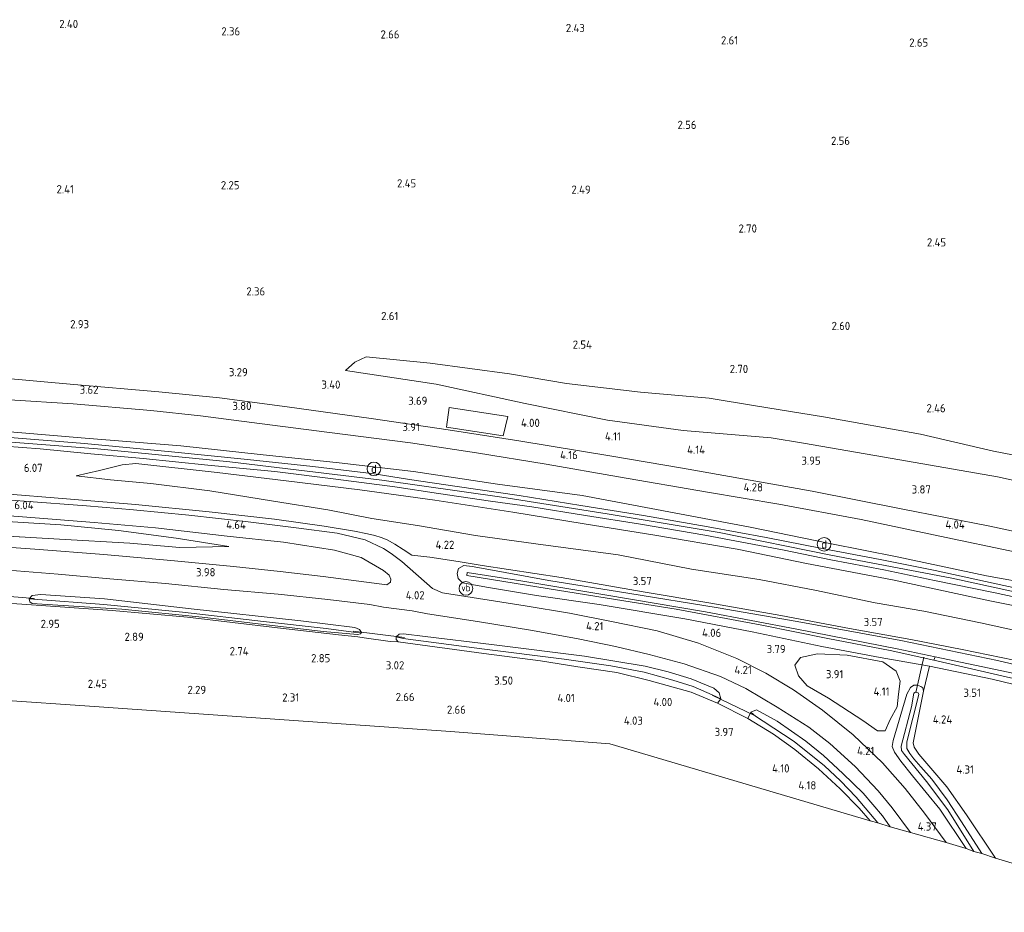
# Model space of a CAD drawing. Extents: x 141961 to 144947, y 416202 to 417778.
# Tile 79 of 122: x 143556 to 143773, y 416770 to 416966. Entities that reach past the tile are written whole.
import ezdxf
from ezdxf.enums import TextEntityAlignment as Align
from ezdxf.lldxf.tags import DXFTag

# ---------------------------------------------------------------- set-up
doc = ezdxf.new("R2010")
doc.units = 0
for name, color, linetype, lineweight in [('B-ME-GR-BOUWLAND_AKKERBOUW-GV', 80, 'Continuous', 13), ('B-ME-GR-GRAS-GV', 60, 'Continuous', 13), ('B-ME-GW-TALUD_KRUIN-G', 90, 'Continuous', 18), ('B-ME-GW-TALUD_TEEN-G', 90, 'Continuous', 18), ('B-ME-IE-MEUBILAIR_DIJKPAAL-S', 7, 'Continuous', 25), ('B-ME-IE-TERREINAFSCHEIDING_DOORGANG-G', 210, 'Continuous', 18), ('B-ME-IE-TERREINAFSCHEIDING_KUNSTMATIG_HEKWERK-G', 20, 'IE-TERREINAFSCHEIDING-KUNSTMATIG', 18), ('B-ME-KG-GRENS_OPNAME-G', 210, 'KG-OPNAME', 18), ('B-ME-KW-KUNSTWERK_DUIKER-G', 170, 'Continuous', 18), ('B-ME-OG-HOOGTEPUNT-S', 7, 'Continuous', 25), ('B-ME-OG-TERREIN_GROEN-GV', 7, 'Continuous', 18), ('B-ME-OG-WATER_GREPPEL-G', 160, 'Continuous', 18), ('B-ME-OG-WATER_SLOOT-G', 120, 'Continuous', 18), ('B-ME-OG-WATER_SLOOT-GV', 120, 'Continuous', 18), ('B-ME-VH-VERHARDING_ASFALT-GV', 252, 'Continuous', 18), ('B-ME-VW-VERKEERSTEKEN_DRAAGCONSTRUCTIE-S', 7, 'Continuous', 25), ('B-ME-WH-WINTERBED-G', 150, 'WH-WINTERBED', 18)]:
    doc.layers.add(name, color=color, linetype=linetype, lineweight=lineweight)
doc.styles.add('NLCS-ISO', font='NLCS-ISO.ttf')
doc.styles.add('NLCS-ISO-ANNOTATIVE-T18', font='NLCS-ISO.ttf', dxfattribs={"height": 1.8})
doc.styles.get("Standard").update_dxf_attribs({"font": 'arial.ttf'})
doc.linetypes.add('IE-TERREINAFSCHEIDING-KUNSTMATIG', pattern='A,4,[82,NLCS.SHX,S=0.75,R=90,X=0,Y=0],4,-2', length=10)
tags = doc.linetypes.add('KG-OPNAME', pattern='A,5.5,-2,["O",Standard,S=1.8,R=0,X=-0.5,Y=-0.9],-2,5.5,-2,[5,NLCS.SHX,S=0.75,R=0,X=0,Y=0],-2', length=19).pattern_tags.tags
tags[6] = DXFTag(74, 10)
tags = doc.linetypes.add('WH-WINTERBED', pattern='A,6,-3.5,["WB",Standard,S=1.8,R=0,X=-1.5,Y=-0.9],-3.5,6,-3.5,6,-3.5,6,-3.5,6,-3.5', length=51).pattern_tags.tags
tags[6] = DXFTag(74, 10)

# ---------------------------------------------------------------- blocks, each defined once
blk = doc.blocks.new('SAL-HOOGTELABEL-SO')
at = {"color": 0, "linetype": 'ByBlock', "lineweight": -2, "style": 'NLCS-ISO-ANNOTATIVE-T18'}
blk.add_attdef('HOOGTE', text='', height=1.8, dxfattribs=at).set_placement((2.79, 0), align=Align.RIGHT)
blk = doc.blocks.new('SIE-DIJKPAAL-SO')
at = {"color": 0, "linetype": 'ByBlock', "lineweight": 18}
blk.add_circle((0, 0), 1.5, dxfattribs=at)
at = {"color": 0, "linetype": 'ByBlock', "lineweight": 18, "style": 'NLCS-ISO'}
blk.add_text('d', height=1.8, dxfattribs=at).set_placement((0, 0), align=Align.MIDDLE_CENTER)
blk = doc.blocks.new('SIE-WEG_PAAL_VERKEERSBORD-SO')
at = {"color": 0, "linetype": 'ByBlock', "lineweight": 18}
blk.add_circle((0, 0), 1.5, dxfattribs=at)
at = {"color": 0, "linetype": 'ByBlock', "lineweight": 18, "style": 'NLCS-ISO'}
blk.add_text('vb', height=1.5, dxfattribs=at).set_placement((0, 0.13), align=Align.MIDDLE_CENTER)

msp = doc.modelspace()

# ---------------------------------------------------------------- linework, layer by layer
at = {"layer": 'B-ME-GR-BOUWLAND_AKKERBOUW-GV'}
msp.add_polyline3d([(143808.11, 416812.09, 3.26), (143810.89, 416769.7, 4.39), (143771.09, 416781.6, 4.25), (143764.66, 416791.15, 4.18), (143760.33, 416797.3, 4.12), (143754.22, 416804.53, 3.91), (143753.14, 416806.07, 3.89), (143752.91, 416807.02, 3.81), (143755.21, 416818.38, 3.48), (143756.54, 416823.86, 3.1), (143770.35, 416821.06, 3.13), (143788.23, 416816.68, 3.19)], close=True, dxfattribs=at)
at = {"layer": 'B-ME-GR-GRAS-GV'}
for points in [[(143787.03, 416868.07, 2.42), (143770.66, 416871.24, 2.61), (143754.52, 416874.98, 2.64), (143733.2, 416878.8, 2.89), (143718.23, 416881.24, 2.88), (143707.99, 416882.92, 2.98), (143692.9, 416884.25, 3.03), (143676.58, 416886.11, 2.88), (143664.01, 416888.25, 2.8), (143646.53, 416890.57, 3.05), (143632.5, 416892.01, 2.87), (143629.95, 416890.85, 2.99), (143627.93, 416889.02, 3.39), (143647.86, 416885.97, 3.47), (143667.5, 416881.73, 3.63), (143685.64, 416878.05, 4), (143702.31, 416875.75, 3.82), (143721.66, 416874.13, 3.94), (143728.77, 416872.99, 3.86), (143748.28, 416869.6, 3.75), (143771.49, 416865.57, 3.49), (143798.31, 416859.67, 3.43)], [(143798.31, 416859.67, 3.43), (143771.49, 416865.57, 3.49), (143748.28, 416869.6, 3.75), (143728.77, 416872.99, 3.86), (143721.66, 416874.13, 3.94), (143702.31, 416875.75, 3.82), (143685.64, 416878.05, 4), (143667.5, 416881.73, 3.63), (143647.86, 416885.97, 3.47), (143627.93, 416889.02, 3.39), (143629.95, 416890.85, 2.99), (143632.5, 416892.01, 2.87), (143646.53, 416890.57, 3.05), (143664.01, 416888.25, 2.8), (143676.58, 416886.11, 2.88), (143692.9, 416884.25, 3.03), (143707.99, 416882.92, 2.98), (143718.23, 416881.24, 2.88), (143733.2, 416878.8, 2.89), (143754.52, 416874.98, 2.64), (143770.66, 416871.24, 2.61), (143787.03, 416868.07, 2.42)], [(143790.21, 416850.32, 4.11), (143769.84, 416854.7, 4.14), (143750.29, 416858.54, 4.32), (143730.71, 416862.42, 4.35), (143702.15, 416867.49, 4.33), (143686.14, 416870.21, 4.35), (143666.06, 416873.5, 4.32), (143650.56, 416875.94, 4.25), (143633.6, 416878.43, 3.9), (143615.07, 416880.97, 3.81), (143600.19, 416882.99, 3.74), (143586.84, 416884.3, 3.77), (143568.08, 416885.9, 3.77), (143552.57, 416887.3, 3.72)], [(143552.57, 416887.3, 3.72), (143568.08, 416885.9, 3.77), (143586.84, 416884.3, 3.77), (143600.19, 416882.99, 3.74), (143615.07, 416880.97, 3.81), (143633.6, 416878.43, 3.9), (143650.56, 416875.94, 4.25), (143666.06, 416873.5, 4.32), (143686.14, 416870.21, 4.35), (143702.15, 416867.49, 4.33), (143730.71, 416862.42, 4.35), (143750.29, 416858.54, 4.32), (143769.84, 416854.7, 4.14), (143790.21, 416850.32, 4.11)], [(143553.95, 416882.53, 3.77), (143567.96, 416881.62, 3.77), (143585.02, 416880.18, 3.97), (143596.01, 416879.01, 4.01), (143608.98, 416877.3, 3.9), (143624.36, 416875.37, 3.93), (143642.23, 416873.1, 4.28), (143656.8, 416870.85, 4.38), (143672.09, 416868.4, 4.49), (143688.03, 416865.59, 4.26), (143707.66, 416862.19, 4.24), (143723.35, 416859.59, 4.12), (143741.48, 416856.2, 4.06), (143758.78, 416852.49, 4.04), (143775.62, 416848.96, 4.04)], [(143775.62, 416848.96, 4.04), (143758.78, 416852.49, 4.04), (143741.48, 416856.2, 4.06), (143723.35, 416859.59, 4.12), (143707.66, 416862.19, 4.24), (143688.03, 416865.59, 4.26), (143672.09, 416868.4, 4.49), (143656.8, 416870.85, 4.38), (143642.23, 416873.1, 4.28), (143624.36, 416875.37, 3.93), (143608.98, 416877.3, 3.9), (143596.01, 416879.01, 4.01), (143585.02, 416880.18, 3.97), (143567.96, 416881.62, 3.77), (143553.95, 416882.53, 3.77)], [(143790.37, 416839.94, 6.35), (143769.07, 416843.75, 6.42), (143749.38, 416847.94, 6.42), (143734.56, 416850.9, 6.38), (143717.05, 416854.52, 6.35), (143700.28, 416857.67, 6.26), (143680.02, 416861.44, 6.3), (143661.39, 416863.94, 6.34), (143642.92, 416866.74, 6.34), (143626.55, 416868.67, 6.34), (143609.1, 416870.52, 6.34), (143591.66, 416872.42, 6.34), (143570.62, 416874.06, 6.39), (143548.7, 416875.92, 6.38)], [(143548.7, 416875.92, 6.38), (143570.62, 416874.06, 6.39), (143591.66, 416872.42, 6.34), (143609.1, 416870.52, 6.34), (143626.55, 416868.67, 6.34), (143642.92, 416866.74, 6.34), (143661.39, 416863.94, 6.34), (143680.02, 416861.44, 6.3), (143700.28, 416857.67, 6.26), (143717.05, 416854.52, 6.35), (143734.56, 416850.9, 6.38), (143749.38, 416847.94, 6.42), (143769.07, 416843.75, 6.42), (143790.37, 416839.94, 6.35)], [(143786.65, 416838.71, 6.46), (143772.89, 416841.66, 6.46), (143757.8, 416844.94, 6.46), (143745.69, 416847.41, 6.46), (143732.88, 416849.79, 6.46), (143720.59, 416852.2, 6.46), (143707.78, 416854.58, 6.45), (143693.56, 416857.07, 6.45), (143679.73, 416859.3, 6.43), (143666.18, 416861.49, 6.46), (143652.51, 416863.46, 6.46), (143642.04, 416865.02, 6.46), (143634.25, 416866.22, 6.46), (143620.73, 416867.88, 6.46), (143606.33, 416869.37, 6.43), (143589.61, 416871.1, 6.42), (143570.45, 416872.89, 6.47), (143551.22, 416874.48, 6.5)], [(143548.92, 416872.66, 6.43), (143560.65, 416871.73, 6.43), (143571.85, 416870.61, 6.43), (143583.35, 416869.58, 6.43), (143597.57, 416868.12, 6.43), (143612.36, 416866.72, 6.43), (143625.77, 416865.08, 6.43), (143638.77, 416863.38, 6.43), (143648.42, 416861.89, 6.47), (143659.82, 416860.24, 6.47), (143668.97, 416858.97, 6.47), (143680.78, 416857.06, 6.47), (143692.91, 416855.15, 6.47), (143707.02, 416852.73, 6.47), (143724.51, 416849.4, 6.47), (143734.78, 416847.32, 6.47), (143746.47, 416845.11, 6.49), (143757.63, 416842.75, 6.47), (143770.96, 416840.07, 6.44), (143779.78, 416838.14, 6.44)], [(143790.96, 416834, 6.34), (143769.81, 416838.26, 6.36), (143748.35, 416842.93, 6.37), (143729.45, 416846.49, 6.37), (143714.2, 416849.63, 6.43), (143696.03, 416852.77, 6.42), (143680.49, 416855.22, 6.4), (143664.8, 416857.78, 6.44), (143647.56, 416860.43, 6.49), (143631.07, 416862.71, 6.38), (143614.84, 416864.73, 6.35), (143599.64, 416866.52, 6.38), (143581.78, 416868.52, 6.42), (143578.73, 416868.2, 6.38), (143573.71, 416866.99, 6.19), (143568.63, 416865.79, 5.89), (143576.18, 416864.92, 5.7), (143585.07, 416864.08, 5.6), (143598.05, 416862.51, 5.17), (143612.06, 416860.25, 4.55), (143624.05, 416858.34, 4.56), (143633.75, 416856.4, 4.44), (143643.79, 416854.9, 4.26), (143656.57, 416852.68, 4.28), (143669.84, 416850.84, 4.24), (143687.95, 416848.37, 4.42), (143704.1, 416845.25, 4.25), (143719.03, 416842.97, 4.35), (143731.29, 416840.64, 4.37), (143744.57, 416837.87, 4.33), (143755.32, 416836.01, 4.33), (143767.8, 416833.45, 4.4), (143786.16, 416829.39, 4.43)], [(143786.16, 416829.39, 4.43), (143767.8, 416833.45, 4.4), (143755.32, 416836.01, 4.33), (143744.57, 416837.87, 4.33), (143731.29, 416840.64, 4.37), (143719.03, 416842.97, 4.35), (143704.1, 416845.25, 4.25), (143687.95, 416848.37, 4.42), (143669.84, 416850.84, 4.24), (143656.57, 416852.68, 4.28), (143643.79, 416854.9, 4.26), (143633.75, 416856.4, 4.44), (143624.05, 416858.34, 4.56), (143612.06, 416860.25, 4.55), (143598.05, 416862.51, 5.17), (143585.07, 416864.08, 5.6), (143576.18, 416864.92, 5.7), (143568.63, 416865.79, 5.89), (143573.71, 416866.99, 6.19), (143578.73, 416868.2, 6.38), (143581.78, 416868.52, 6.42), (143599.64, 416866.52, 6.38), (143614.84, 416864.73, 6.35), (143631.07, 416862.71, 6.38), (143647.56, 416860.43, 6.49), (143664.8, 416857.78, 6.44), (143680.49, 416855.22, 6.4), (143696.03, 416852.77, 6.42), (143714.2, 416849.63, 6.43), (143729.45, 416846.49, 6.37), (143748.35, 416842.93, 6.37), (143769.81, 416838.26, 6.36), (143790.96, 416834, 6.34)], [(143775.18, 416825.2, 3.54), (143763.75, 416827.58, 3.58), (143752.44, 416829.79, 3.55), (143738.93, 416832.16, 3.54), (143723.83, 416835.03, 3.51), (143707.96, 416837.83, 3.42), (143693.48, 416840.28, 3.69), (143675.41, 416843.45, 3.77), (143658.05, 416846.09, 3.83), (143652.7, 416846.95, 4.16), (143646.52, 416847.88, 4.16), (143642.54, 416848.35, 4.16), (143640.64, 416849.57, 4.32), (143638.75, 416850.78, 4.32), (143637.09, 416851.7, 4.32), (143635.76, 416852.19, 4.32), (143634.38, 416852.69, 4.32), (143632.78, 416853.03, 4.32), (143629.87, 416853.62, 4.34), (143623.2, 416854.74, 4.47), (143612.27, 416856.27, 4.6), (143597.87, 416857.87, 4.93), (143581.69, 416859.5, 5.44), (143563.75, 416860.96, 6.01), (143545.6, 416862.44, 6.24)], [(143545.6, 416862.44, 6.24), (143563.75, 416860.96, 6.01), (143581.69, 416859.5, 5.44), (143597.87, 416857.87, 4.93), (143612.27, 416856.27, 4.6), (143623.2, 416854.74, 4.47), (143629.87, 416853.62, 4.34), (143632.78, 416853.03, 4.32), (143634.38, 416852.69, 4.32), (143635.76, 416852.19, 4.32), (143637.09, 416851.7, 4.32), (143638.75, 416850.78, 4.32), (143640.64, 416849.57, 4.32), (143642.54, 416848.35, 4.16), (143646.52, 416847.88, 4.16), (143652.7, 416846.95, 4.16), (143658.05, 416846.09, 3.83), (143675.41, 416843.45, 3.77), (143693.48, 416840.28, 3.69), (143707.96, 416837.83, 3.42), (143723.83, 416835.03, 3.51), (143738.93, 416832.16, 3.54), (143752.44, 416829.79, 3.55), (143763.75, 416827.58, 3.58), (143775.18, 416825.2, 3.54)], [(143794.28, 416819.79, 3.5), (143771.52, 416825.12, 3.48), (143750.2, 416829.52, 3.49), (143727.39, 416833.73, 3.55), (143709.97, 416836.72, 3.41), (143690.07, 416839.96, 3.47), (143672.7, 416842.78, 3.5), (143658.68, 416845.34, 3.62), (143655.8, 416845.87, 3.67), (143653.99, 416846.03, 3.9), (143652.79, 416845.43, 3.95), (143652.54, 416844.32, 3.97), (143652.73, 416843.2, 3.95), (143653.67, 416842.24, 3.96), (143659.39, 416841.2, 3.99), (143669.98, 416839.44, 3.94), (143683.79, 416837.49, 3.88), (143702.66, 416834.33, 3.9), (143717.51, 416831.45, 3.78), (143732.83, 416828.21, 3.57), (143745.69, 416825.82, 3.29), (143756.54, 416823.86, 3.1), (143755.21, 416818.38, 3.48), (143755.08, 416819.14, 3.46), (143754.62, 416819.42, 3.46), (143753.88, 416819.72, 3.47), (143753.08, 416819.73, 3.52), (143752.38, 416819.22, 3.54), (143751.57, 416817.7, 3.74), (143748.5, 416807.51, 3.99), (143748.3, 416806.21, 4.01), (143748.83, 416804.99, 3.96), (143750.22, 416802.95, 4.04), (143752.81, 416799.74, 4.14), (143758.83, 416792.38, 4.12), (143764.58, 416783.73, 4.12), (143760.21, 416785.04, 4.34), (143755.45, 416791.54, 4.37), (143751.14, 416796.96, 4.37), (143746.2, 416802.58, 4.28), (143739.7, 416808.76, 4.22), (143732.98, 416814.2, 4.22), (143726.6, 416818.7, 4.26), (143720.52, 416822.34, 4.3), (143714.09, 416825.61, 4.26), (143705.69, 416828.94, 4.19), (143696.55, 416831.67, 4.21), (143686.49, 416833.7, 4.21), (143677.23, 416835.54, 4.15), (143667.51, 416837.16, 4.13), (143649.28, 416840.05, 4.07), (143647.09, 416840.99, 4.02), (143640.35, 416846.95, 4.13), (143637.95, 416848.68, 4.2), (143636.28, 416849.8, 4.13), (143632.23, 416851.68, 4.18), (143626.11, 416853.15, 4.27), (143617.09, 416854.37, 4.35), (143606.47, 416855.65, 4.52), (143593.45, 416857.12, 4.93), (143581.23, 416858.3, 5.33), (143570.9, 416859.16, 5.51), (143557.15, 416860.21, 5.92), (143546.07, 416861.13, 6.09)], [(143542.3, 416857.88, 6.11), (143556.8, 416856.75, 5.96), (143572.59, 416855.49, 5.54), (143586.07, 416854.37, 5.14), (143601.89, 416852.53, 4.61), (143614.27, 416851.2, 4.29), (143625.48, 416849.45, 4.2), (143631.38, 416847.83, 4.08), (143636.29, 416844.97, 4.07), (143637.5, 416843.92, 4.05), (143637.93, 416843.02, 4.07), (143637.84, 416842.41, 4.01), (143637.03, 416841.77, 3.99), (143623, 416843.66, 4.03), (143613.53, 416844.73, 4.02), (143603.26, 416845.83, 3.98), (143590.28, 416847.1, 3.98), (143574.72, 416848.51, 3.94), (143559.52, 416849.66, 3.92), (143541.81, 416850.93, 3.94)], [(143547.2, 416852.86, 4.22), (143564.93, 416851.86, 4.38), (143580.39, 416850.94, 4.42), (143591.45, 416850, 4.28), (143602.21, 416850.27, 4.4), (143590.6, 416852.08, 4.79), (143577.91, 416853.79, 5.28), (143565.22, 416855.02, 5.71), (143549.75, 416855.97, 5.77)], [(143553.66, 416845.03, 3.76), (143564.67, 416844.18, 3.74), (143576.05, 416843.15, 3.76), (143588.29, 416842.1, 3.82), (143601.14, 416840.76, 3.82), (143613.09, 416839.78, 4.02), (143624, 416838.56, 3.84), (143633.27, 416837.46, 3.83), (143636.26, 416836.92, 3.81), (143642.6, 416836.09, 3.99), (143645.96, 416835.43, 3.83), (143656.97, 416833.73, 3.85), (143669.07, 416831.78, 3.86), (143679.15, 416829.89, 3.89), (143687.39, 416828.21, 3.95), (143694.82, 416826.43, 4.07), (143702.52, 416824.38, 4.04), (143710.47, 416821.59, 4.07), (143716.08, 416819.01, 4.05), (143722.96, 416814.89, 4.07), (143729.94, 416810.49, 4.08), (143734.61, 416806.84, 4.09), (143740.17, 416801.81, 4.12), (143745.23, 416796.45, 4.07), (143748.29, 416792.72, 4.09), (143752.35, 416787.3, 4.12), (143747.88, 416788.51, 4.04), (143746.15, 416790.95, 4.04), (143741.91, 416795.93, 3.96), (143737.46, 416800.29, 4.01), (143733.17, 416804.2, 4.06), (143729.33, 416807.36, 4.01), (143723.01, 416811.78, 4.06), (143718.41, 416814.26, 3.99), (143717.2, 416813.79, 3.96), (143716.52, 416812.39, 4.08), (143709.82, 416815.73, 3.98), (143710.58, 416816.72, 4.01), (143710.21, 416818.04, 4.06), (143709.01, 416819.08, 3.95), (143707.44, 416819.72, 3.98), (143704.05, 416821.09, 3.97), (143698.96, 416822.67, 3.97), (143693.95, 416823.9, 3.94), (143680.52, 416826.1, 3.99), (143660.08, 416828.7, 4.02), (143645.47, 416830.45, 3.74), (143640.66, 416831.04, 3.62), (143639.71, 416830.91, 3.58), (143639.07, 416830.34, 3.62), (143639.06, 416829.76, 3.49), (143639.53, 416829.25, 3.41), (143637.73, 416829.31, 3.47), (143632.06, 416830.13, 3.46), (143630.63, 416830.35, 3.46), (143626.4, 416830.76, 3.4), (143612.97, 416832.31, 3.37), (143593.12, 416834.68, 3.37), (143576.52, 416836.12, 3.34), (143557.73, 416837.48, 3.51), (143550.95, 416837.92, 3.51)], [(143788.23, 416816.68, 3.19), (143770.35, 416821.06, 3.13), (143756.54, 416823.86, 3.1), (143745.69, 416825.82, 3.29), (143732.83, 416828.21, 3.57), (143717.51, 416831.45, 3.78), (143702.66, 416834.33, 3.9), (143683.79, 416837.49, 3.88), (143669.98, 416839.44, 3.94), (143659.39, 416841.2, 3.99), (143653.67, 416842.24, 3.96), (143652.73, 416843.2, 3.95), (143652.54, 416844.32, 3.97), (143652.79, 416845.43, 3.95), (143653.99, 416846.03, 3.9), (143655.8, 416845.87, 3.67), (143658.68, 416845.34, 3.62), (143672.7, 416842.78, 3.5), (143690.07, 416839.96, 3.47), (143709.97, 416836.72, 3.41), (143727.39, 416833.73, 3.55), (143750.2, 416829.52, 3.49), (143771.52, 416825.12, 3.48), (143794.28, 416819.79, 3.5)], [(143775.24, 416822.26, 2.29), (143757.78, 416825.94, 2.29), (143749.44, 416827.68, 2.31), (143727.33, 416832.05, 2.58), (143707.23, 416835.84, 2.63), (143685.04, 416839.6, 2.72), (143666.57, 416842.69, 2.79), (143654.74, 416844.54, 2.93), (143654.63, 416843.89, 2.93), (143667.8, 416841.75, 2.75), (143685.54, 416838.85, 2.72), (143700.71, 416836.43, 2.63), (143719.61, 416832.92, 2.56), (143734.11, 416830.02, 2.48), (143747.85, 416827.33, 2.31), (143757.49, 416825.21, 2.29), (143772.48, 416821.78, 2.29), (143793.93, 416816.88, 2.29)], [(143550.95, 416837.92, 3.51), (143557.73, 416837.48, 3.51), (143576.52, 416836.12, 3.34), (143593.12, 416834.68, 3.37), (143612.97, 416832.31, 3.37), (143626.4, 416830.76, 3.4), (143630.63, 416830.35, 3.46), (143632.06, 416830.13, 3.46), (143637.73, 416829.31, 3.47), (143639.53, 416829.25, 3.41), (143658.36, 416826.7, 3.6), (143670.87, 416825.04, 3.94), (143679.12, 416823.71, 3.97), (143687.69, 416822.52, 3.95), (143694.83, 416820.75, 3.92), (143698.76, 416819.62, 3.97), (143704.06, 416818.15, 3.96), (143709.82, 416815.73, 3.98), (143716.52, 416812.39, 4.08), (143722.15, 416808.94, 4.1), (143726.89, 416805.52, 4.12), (143732.09, 416801.3, 4.12), (143736.86, 416796.89, 4.19), (143741.07, 416792.64, 4.03), (143743.48, 416789.87, 3.9), (143686.16, 416806.78, 4.16), (143651.01, 416809.5, 2.58), (143570.48, 416815.15, 2.4), (143536.2, 416817.52, 2.4)]]:
    msp.add_polyline3d(points, dxfattribs=at)
for points in [[(143650.15, 416876.54, 4.08), (143662.62, 416874.58, 4.09), (143663.66, 416878.85, 3.87), (143650.72, 416880.85, 3.75)], [(143663.66, 416878.85, 3.87), (143662.62, 416874.58, 4.09), (143650.15, 416876.54, 4.08), (143650.72, 416880.85, 3.75)], [(143602.21, 416850.27, 4.4), (143591.45, 416850, 4.28), (143580.39, 416850.94, 4.42), (143564.93, 416851.86, 4.38), (143547.2, 416852.86, 4.22), (143530.9, 416853.71, 4.22), (143513.77, 416854.32, 4.11), (143494.93, 416855.37, 4.26), (143479.28, 416855.75, 4.26), (143465.64, 416856.07, 4.25), (143465.35, 416858.56, 5.38), (143473.55, 416858.54, 5.7), (143488.1, 416858.45, 5.88), (143502.81, 416857.71, 6.13), (143520.14, 416857.5, 6.03), (143532.97, 416856.77, 5.9), (143549.75, 416855.97, 5.77), (143565.22, 416855.02, 5.71), (143577.91, 416853.79, 5.28), (143590.6, 416852.08, 4.79)], [(143558.23, 416838.72, 3.59), (143558.39, 416838.08, 3.43), (143558.88, 416837.7, 3.48), (143563.38, 416837.39, 3.45), (143578.66, 416836.41, 3.4), (143596.35, 416834.67, 3.28), (143609.92, 416833.08, 3.29), (143623.01, 416831.49, 3.31), (143630.54, 416830.83, 3.41), (143631.23, 416830.99, 3.47), (143631.45, 416831.29, 3.64), (143631.03, 416831.95, 3.61), (143629.97, 416832.41, 3.69), (143618.1, 416833.87, 3.67), (143593.92, 416836.51, 3.58), (143574.83, 416838.69, 3.54), (143560.84, 416839.69, 3.51), (143558.93, 416839.42, 3.62)], [(143631.03, 416831.95, 3.61), (143631.45, 416831.29, 3.64), (143629.69, 416831.41, 3.17), (143623.64, 416832.15, 3.02), (143609.86, 416833.74, 3.03), (143592.03, 416835.79, 3.08), (143574.71, 416837.49, 3.13), (143559.2, 416838.63, 3.13), (143558.23, 416838.72, 3.59), (143558.93, 416839.42, 3.62), (143560.84, 416839.69, 3.51), (143574.83, 416838.69, 3.54), (143593.92, 416836.51, 3.58), (143618.1, 416833.87, 3.67), (143629.97, 416832.41, 3.69)], [(143631.23, 416830.99, 3.47), (143630.54, 416830.83, 3.41), (143623.01, 416831.49, 3.31), (143609.92, 416833.08, 3.29), (143596.35, 416834.67, 3.28), (143578.66, 416836.41, 3.4), (143563.38, 416837.39, 3.45), (143558.88, 416837.7, 3.48), (143558.39, 416838.08, 3.43), (143558.23, 416838.72, 3.59), (143559.2, 416838.63, 3.13), (143574.71, 416837.49, 3.13), (143592.03, 416835.79, 3.08), (143609.86, 416833.74, 3.03), (143623.64, 416832.15, 3.02), (143629.69, 416831.41, 3.17), (143631.45, 416831.29, 3.64)], [(143710.21, 416818.04, 4.06), (143710.58, 416816.72, 4.01), (143708.64, 416817.56, 3.33), (143704.48, 416819.44, 3.35), (143699.98, 416820.82, 3.36), (143693.71, 416822.55, 3.4), (143686.33, 416824, 3.45), (143676.07, 416825.46, 3.46), (143657.94, 416827.73, 3.2), (143640.62, 416829.99, 3.11), (143639.07, 416830.34, 3.62), (143639.71, 416830.91, 3.58), (143640.66, 416831.04, 3.62), (143645.47, 416830.45, 3.74), (143660.08, 416828.7, 4.02), (143680.52, 416826.1, 3.99), (143693.95, 416823.9, 3.94), (143698.96, 416822.67, 3.97), (143704.05, 416821.09, 3.97), (143707.44, 416819.72, 3.98), (143709.01, 416819.08, 3.95)], [(143710.58, 416816.72, 4.01), (143709.82, 416815.73, 3.98), (143704.06, 416818.15, 3.96), (143698.76, 416819.62, 3.97), (143694.83, 416820.75, 3.92), (143687.69, 416822.52, 3.95), (143679.12, 416823.71, 3.97), (143670.87, 416825.04, 3.94), (143658.36, 416826.7, 3.6), (143639.53, 416829.25, 3.41), (143639.06, 416829.76, 3.49), (143639.07, 416830.34, 3.62), (143640.62, 416829.99, 3.11), (143657.94, 416827.73, 3.2), (143676.07, 416825.46, 3.46), (143686.33, 416824, 3.45), (143693.71, 416822.55, 3.4), (143699.98, 416820.82, 3.36), (143704.48, 416819.44, 3.35), (143708.64, 416817.56, 3.33)], [(143741.84, 416811.91, 4.12), (143745.06, 416809.68, 4.09), (143746.79, 416809.68, 4.09), (143747.87, 416812.17, 4.08), (143749.45, 416814.95, 4.08), (143749.71, 416817.7, 4.02), (143750.1, 416820.6, 3.66), (143749.23, 416822.82, 3.71), (143746.23, 416824.82, 3.69), (143738.37, 416826.34, 3.77), (143731.9, 416826.58, 3.85), (143728.15, 416825.77, 4.01), (143726.89, 416824.14, 4.24), (143727.69, 416821.74, 4.18), (143729.6, 416819.56, 4.24), (143734.31, 416816.82, 4.04)], [(143755.21, 416818.38, 3.48), (143752.91, 416807.02, 3.81), (143753.14, 416806.07, 3.89), (143754.22, 416804.53, 3.91), (143760.33, 416797.3, 4.12), (143764.66, 416791.15, 4.18), (143771.09, 416781.6, 4.25), (143768.07, 416782.65, 3.04), (143763.57, 416789.64, 3.04), (143760.43, 416794.49, 3.04), (143757.03, 416799.02, 3.04), (143754.61, 416801.76, 3.04), (143753.1, 416803.5, 3.04), (143752.17, 416804.65, 3.03), (143751.57, 416805.73, 3.03), (143751.51, 416807.23, 3.03), (143754.18, 416817.65, 2.82), (143754.05, 416818.04, 2.81), (143753.45, 416818.16, 2.8), (143753.08, 416817.94, 2.8), (143752.56, 416814.95, 2.8), (143750.33, 416806.29, 2.9), (143750.4, 416805.31, 2.93), (143751.03, 416804.43, 2.93), (143755.85, 416798.48, 2.93), (143760.57, 416792.27, 2.98), (143766.29, 416783.09, 3.05), (143764.58, 416783.73, 4.12), (143758.83, 416792.38, 4.12), (143752.81, 416799.74, 4.14), (143750.22, 416802.95, 4.04), (143748.83, 416804.99, 3.96), (143748.3, 416806.21, 4.01), (143748.5, 416807.51, 3.99), (143751.57, 416817.7, 3.74), (143752.38, 416819.22, 3.54), (143753.08, 416819.73, 3.52), (143753.88, 416819.72, 3.47), (143754.62, 416819.42, 3.46), (143755.08, 416819.14, 3.46)], [(143740.4, 416795.06, 3.3), (143745.14, 416789.4, 3.3), (143743.48, 416789.87, 3.9), (143741.07, 416792.64, 4.03), (143736.86, 416796.89, 4.19), (143732.09, 416801.3, 4.12), (143726.89, 416805.52, 4.12), (143722.15, 416808.94, 4.1), (143716.52, 416812.39, 4.08), (143717.2, 416813.79, 3.96), (143718.21, 416812.85, 3.41), (143719.93, 416811.79, 3.41), (143726.74, 416807.3, 3.35), (143733.4, 416801.93, 3.3), (143736.9, 416798.66, 3.33)], [(143746.15, 416790.95, 4.04), (143747.88, 416788.51, 4.04), (143745.14, 416789.4, 3.3), (143740.4, 416795.06, 3.3), (143736.9, 416798.66, 3.33), (143733.4, 416801.93, 3.3), (143726.74, 416807.3, 3.35), (143719.93, 416811.79, 3.41), (143718.21, 416812.85, 3.41), (143717.2, 416813.79, 3.96), (143718.41, 416814.26, 3.99), (143723.01, 416811.78, 4.06), (143729.33, 416807.36, 4.01), (143733.17, 416804.2, 4.06), (143737.46, 416800.29, 4.01), (143741.91, 416795.93, 3.96)]]:
    msp.add_polyline3d(points, close=True, dxfattribs=at)
at = {"layer": 'B-ME-GW-TALUD_KRUIN-G'}
for points in [[(143627.93, 416889.02, 3.39), (143647.86, 416885.97, 3.47), (143667.5, 416881.73, 3.63), (143685.64, 416878.05, 4), (143702.31, 416875.75, 3.82), (143721.66, 416874.13, 3.94), (143728.77, 416872.99, 3.86), (143748.28, 416869.6, 3.75), (143771.49, 416865.57, 3.49), (143798.31, 416859.67, 3.43), (143805.13, 416858.47, 3.53)], [(143535.23, 416876.87, 6.38), (143548.7, 416875.92, 6.38), (143570.62, 416874.06, 6.39), (143591.66, 416872.42, 6.34), (143609.1, 416870.52, 6.34), (143626.55, 416868.67, 6.34), (143642.92, 416866.74, 6.34), (143661.39, 416863.94, 6.34), (143680.02, 416861.44, 6.3), (143700.28, 416857.67, 6.26), (143717.05, 416854.52, 6.35), (143734.56, 416850.9, 6.38), (143749.38, 416847.94, 6.42), (143769.07, 416843.75, 6.42), (143790.37, 416839.94, 6.35), (143806.4, 416835.6, 6.37)], [(143568.63, 416865.79, 5.89), (143573.71, 416866.99, 6.19), (143578.73, 416868.2, 6.38), (143581.78, 416868.52, 6.42)], [(143581.78, 416868.52, 6.42), (143599.64, 416866.52, 6.38), (143614.84, 416864.73, 6.35), (143631.07, 416862.71, 6.38), (143647.56, 416860.43, 6.49), (143664.8, 416857.78, 6.44), (143680.49, 416855.22, 6.4), (143696.03, 416852.77, 6.42), (143714.2, 416849.63, 6.43), (143729.45, 416846.49, 6.37), (143748.35, 416842.93, 6.37), (143769.81, 416838.26, 6.36), (143790.96, 416834, 6.34), (143806.69, 416829.97, 6.34)], [(143602.21, 416850.27, 4.4), (143590.6, 416852.08, 4.79), (143577.91, 416853.79, 5.28), (143565.22, 416855.02, 5.71), (143549.75, 416855.97, 5.77), (143532.97, 416856.77, 5.9), (143520.14, 416857.5, 6.03), (143502.81, 416857.71, 6.13), (143488.1, 416858.45, 5.88), (143473.55, 416858.54, 5.7), (143465.35, 416858.56, 5.38)]]:
    msp.add_polyline3d(points, dxfattribs=at)
at = {"layer": 'B-ME-GW-TALUD_TEEN-G'}
for points in [[(143804.8, 416863.2, 2.66), (143799.06, 416864.79, 2.7), (143787.03, 416868.07, 2.42), (143770.66, 416871.24, 2.61), (143754.52, 416874.98, 2.64), (143733.2, 416878.8, 2.89), (143718.23, 416881.24, 2.88), (143707.99, 416882.92, 2.98), (143692.9, 416884.25, 3.03), (143676.58, 416886.11, 2.88), (143664.01, 416888.25, 2.8), (143646.53, 416890.57, 3.05), (143632.5, 416892.01, 2.87), (143629.95, 416890.85, 2.99), (143627.93, 416889.02, 3.39)], [(143805.92, 416842.82, 4.11), (143788.26, 416846.49, 4.06), (143775.62, 416848.96, 4.04), (143758.78, 416852.49, 4.04), (143741.48, 416856.2, 4.06), (143723.35, 416859.59, 4.12), (143707.66, 416862.19, 4.24), (143688.03, 416865.59, 4.26), (143672.09, 416868.4, 4.49), (143656.8, 416870.85, 4.38), (143642.23, 416873.1, 4.28), (143624.36, 416875.37, 3.93), (143608.98, 416877.3, 3.9), (143596.01, 416879.01, 4.01), (143585.02, 416880.18, 3.97), (143567.96, 416881.62, 3.77), (143553.95, 416882.53, 3.77)], [(143585.07, 416864.08, 5.6), (143576.18, 416864.92, 5.7), (143568.63, 416865.79, 5.89)], [(143585.07, 416864.08, 5.6), (143598.05, 416862.51, 5.17), (143612.06, 416860.25, 4.55), (143624.05, 416858.34, 4.56), (143633.75, 416856.4, 4.44), (143643.79, 416854.9, 4.26), (143656.57, 416852.68, 4.28), (143669.84, 416850.84, 4.24), (143687.95, 416848.37, 4.42), (143704.1, 416845.25, 4.25), (143719.03, 416842.97, 4.35), (143731.29, 416840.64, 4.37), (143744.57, 416837.87, 4.33), (143755.32, 416836.01, 4.33), (143767.8, 416833.45, 4.4), (143786.16, 416829.39, 4.43), (143807.06, 416825.11, 4.84)], [(143465.64, 416856.07, 4.25), (143479.28, 416855.75, 4.26), (143494.93, 416855.37, 4.26), (143513.77, 416854.32, 4.11), (143530.9, 416853.71, 4.22), (143547.2, 416852.86, 4.22), (143564.93, 416851.86, 4.38), (143580.39, 416850.94, 4.42), (143591.45, 416850, 4.28), (143602.21, 416850.27, 4.4)]]:
    msp.add_polyline3d(points, dxfattribs=at)
at = {"layer": 'B-ME-IE-TERREINAFSCHEIDING_DOORGANG-G'}
for points in [[(143650.15, 416876.54, 4.08), (143650.72, 416880.85, 3.75)], [(143642.54, 416848.35, 4.16), (143646.52, 416847.88, 4.16)]]:
    msp.add_polyline3d(points, dxfattribs=at)
at = {"layer": 'B-ME-IE-TERREINAFSCHEIDING_KUNSTMATIG_HEKWERK-G'}
for points in [[(143805.94, 416846.74, 3.98), (143796.05, 416848.99, 4.06), (143790.21, 416850.32, 4.11), (143769.84, 416854.7, 4.14), (143750.29, 416858.54, 4.32), (143730.71, 416862.42, 4.35), (143702.15, 416867.49, 4.33), (143686.14, 416870.21, 4.35), (143666.06, 416873.5, 4.32), (143650.56, 416875.94, 4.25), (143633.6, 416878.43, 3.9), (143615.07, 416880.97, 3.81), (143600.19, 416882.99, 3.74), (143586.84, 416884.3, 3.77), (143568.08, 416885.9, 3.77), (143552.57, 416887.3, 3.72), (143534.18, 416888.88, 3.76), (143521.93, 416890.64, 3.74), (143507.11, 416893.76, 3.68), (143500.89, 416894.69, 3.56), (143494.59, 416895.26, 3.75), (143482.5, 416895.61, 3.77), (143462.53, 416895.92, 3.81)], [(143650.72, 416880.85, 3.75), (143663.66, 416878.85, 3.87), (143662.62, 416874.58, 4.09), (143650.15, 416876.54, 4.08)], [(143539.31, 416872.34, 6.43), (143538.04, 416872.58, 6.49), (143536.46, 416872.84, 6.49), (143535.06, 416872.74, 6.49), (143534.77, 416864.71, 6.3), (143540.09, 416863.08, 6.27), (143545.6, 416862.44, 6.24), (143563.75, 416860.96, 6.01), (143581.69, 416859.5, 5.44), (143597.87, 416857.87, 4.93), (143612.27, 416856.27, 4.6), (143623.2, 416854.74, 4.47), (143629.87, 416853.62, 4.34), (143632.78, 416853.03, 4.32), (143634.38, 416852.69, 4.32), (143635.76, 416852.19, 4.32), (143637.09, 416851.7, 4.32), (143638.75, 416850.78, 4.32), (143640.64, 416849.57, 4.32), (143642.54, 416848.35, 4.16)], [(143646.52, 416847.88, 4.16), (143652.7, 416846.95, 4.16), (143658.05, 416846.09, 3.83)], [(143658.05, 416846.09, 3.83), (143675.41, 416843.45, 3.77), (143693.48, 416840.28, 3.69), (143707.96, 416837.83, 3.42), (143723.83, 416835.03, 3.51), (143738.93, 416832.16, 3.54), (143752.44, 416829.79, 3.55), (143763.75, 416827.58, 3.58), (143775.18, 416825.2, 3.54), (143787.15, 416822.4, 3.63), (143799.73, 416819.18, 3.66), (143807.72, 416817.34, 3.7)], [(143557.73, 416837.48, 3.51), (143576.52, 416836.12, 3.34), (143593.12, 416834.68, 3.37), (143612.97, 416832.31, 3.37), (143626.4, 416830.76, 3.4), (143630.63, 416830.35, 3.46)], [(143632.06, 416830.13, 3.46), (143630.63, 416830.35, 3.46)], [(143639.53, 416829.25, 3.41), (143637.73, 416829.31, 3.47)], [(143639.53, 416829.25, 3.41), (143658.36, 416826.7, 3.6), (143670.87, 416825.04, 3.94), (143679.12, 416823.71, 3.97), (143687.69, 416822.52, 3.95), (143694.83, 416820.75, 3.92), (143698.76, 416819.62, 3.97), (143704.06, 416818.15, 3.96), (143709.82, 416815.73, 3.98)], [(143716.52, 416812.39, 4.08), (143722.15, 416808.94, 4.1), (143726.89, 416805.52, 4.12), (143732.09, 416801.3, 4.12), (143736.86, 416796.89, 4.19), (143741.07, 416792.64, 4.03), (143743.48, 416789.87, 3.9)]]:
    msp.add_polyline3d(points, dxfattribs=at)
at = {"layer": 'B-ME-KG-GRENS_OPNAME-G'}
msp.add_polyline3d([(143810.89, 416769.7, 4.39), (143771.09, 416781.6, 4.25), (143768.07, 416782.65, 3.04), (143766.29, 416783.09, 3.05), (143764.58, 416783.73, 4.12), (143760.21, 416785.04, 4.34), (143752.35, 416787.3, 4.12), (143747.88, 416788.51, 4.04), (143745.14, 416789.4, 3.3), (143743.48, 416789.87, 3.9), (143686.16, 416806.78, 4.16), (143651.01, 416809.5, 2.58), (143570.48, 416815.15, 2.4), (143536.2, 416817.52, 2.4), (143468.43, 416822.85, 2.29)], dxfattribs=at)
at = {"layer": 'B-ME-KW-KUNSTWERK_DUIKER-G'}
for points in [[(143549.34, 416839.61, 3.24), (143559.43, 416838.81, 3.17)], [(143629.58, 416831.59, 3.4), (143640.93, 416830.2, 3.28)], [(143753.55, 416818.1, 2.9), (143755.3, 416825.84, 2.59)], [(143717.99, 416813.04, 3.62), (143708.64, 416817.51, 3.52)]]:
    msp.add_polyline3d(points, dxfattribs=at)
at = {"layer": 'B-ME-OG-TERREIN_GROEN-GV'}
msp.add_polyline3d([(143746.79, 416809.68, 4.09), (143745.06, 416809.68, 4.09), (143741.84, 416811.91, 4.12), (143734.31, 416816.82, 4.04), (143729.6, 416819.56, 4.24), (143727.69, 416821.74, 4.18), (143726.89, 416824.14, 4.24), (143728.15, 416825.77, 4.01), (143731.9, 416826.58, 3.85), (143738.37, 416826.34, 3.77), (143746.23, 416824.82, 3.69), (143749.23, 416822.82, 3.71), (143750.1, 416820.6, 3.66), (143749.71, 416817.7, 4.02), (143749.45, 416814.95, 4.08), (143747.87, 416812.17, 4.08)], close=True, dxfattribs=at)
at = {"layer": 'B-ME-OG-WATER_GREPPEL-G'}
for points in [[(143559.2, 416838.63, 3.13), (143574.71, 416837.49, 3.13), (143592.03, 416835.79, 3.08), (143609.86, 416833.74, 3.03), (143623.64, 416832.15, 3.02), (143629.69, 416831.41, 3.17)], [(143640.62, 416829.99, 3.11), (143657.94, 416827.73, 3.2), (143676.07, 416825.46, 3.46), (143686.33, 416824, 3.45), (143693.71, 416822.55, 3.4), (143699.98, 416820.82, 3.36), (143704.48, 416819.44, 3.35), (143708.64, 416817.56, 3.33)], [(143745.14, 416789.4, 3.3), (143740.4, 416795.06, 3.3), (143736.9, 416798.66, 3.33), (143733.4, 416801.93, 3.3), (143726.74, 416807.3, 3.35), (143719.93, 416811.79, 3.41), (143718.21, 416812.85, 3.41)]]:
    msp.add_polyline3d(points, dxfattribs=at)
at = {"layer": 'B-ME-OG-WATER_SLOOT-G'}
for points in [[(143655.8, 416845.87, 3.67), (143653.99, 416846.03, 3.9), (143652.79, 416845.43, 3.95), (143652.54, 416844.32, 3.97), (143652.73, 416843.2, 3.95), (143653.67, 416842.24, 3.96), (143659.39, 416841.2, 3.99), (143669.98, 416839.44, 3.94), (143683.79, 416837.49, 3.88), (143702.66, 416834.33, 3.9), (143717.51, 416831.45, 3.78), (143732.83, 416828.21, 3.57), (143745.69, 416825.82, 3.29), (143756.54, 416823.86, 3.1), (143770.35, 416821.06, 3.13), (143788.23, 416816.68, 3.19), (143808.11, 416812.09, 3.26)], [(143655.8, 416845.87, 3.67), (143658.68, 416845.34, 3.62), (143672.7, 416842.78, 3.5), (143690.07, 416839.96, 3.47), (143709.97, 416836.72, 3.41), (143727.39, 416833.73, 3.55), (143750.2, 416829.52, 3.49), (143771.52, 416825.12, 3.48), (143794.28, 416819.79, 3.5), (143807.74, 416816.57, 3.62)], [(143558.23, 416838.72, 3.59), (143558.93, 416839.42, 3.62), (143560.84, 416839.69, 3.51), (143574.83, 416838.69, 3.54), (143593.92, 416836.51, 3.58), (143618.1, 416833.87, 3.67), (143629.97, 416832.41, 3.69), (143631.03, 416831.95, 3.61), (143631.45, 416831.29, 3.64)], [(143558.23, 416838.72, 3.59), (143558.39, 416838.08, 3.43), (143558.88, 416837.7, 3.48), (143563.38, 416837.39, 3.45), (143578.66, 416836.41, 3.4), (143596.35, 416834.67, 3.28), (143609.92, 416833.08, 3.29), (143623.01, 416831.49, 3.31), (143630.54, 416830.83, 3.41), (143631.23, 416830.99, 3.47), (143631.45, 416831.29, 3.64)], [(143639.07, 416830.34, 3.62), (143639.71, 416830.91, 3.58), (143640.66, 416831.04, 3.62), (143645.47, 416830.45, 3.74), (143660.08, 416828.7, 4.02), (143680.52, 416826.1, 3.99), (143693.95, 416823.9, 3.94), (143698.96, 416822.67, 3.97), (143704.05, 416821.09, 3.97), (143707.44, 416819.72, 3.98), (143709.01, 416819.08, 3.95), (143710.21, 416818.04, 4.06), (143710.58, 416816.72, 4.01)], [(143639.07, 416830.34, 3.62), (143639.06, 416829.76, 3.49), (143639.53, 416829.25, 3.41)], [(143764.58, 416783.73, 4.12), (143758.83, 416792.38, 4.12), (143752.81, 416799.74, 4.14), (143750.22, 416802.95, 4.04), (143748.83, 416804.99, 3.96), (143748.3, 416806.21, 4.01), (143748.5, 416807.51, 3.99), (143751.57, 416817.7, 3.74), (143752.38, 416819.22, 3.54), (143753.08, 416819.73, 3.52), (143753.88, 416819.72, 3.47), (143754.62, 416819.42, 3.46), (143755.08, 416819.14, 3.46), (143755.21, 416818.38, 3.48), (143752.91, 416807.02, 3.81), (143753.14, 416806.07, 3.89), (143754.22, 416804.53, 3.91), (143760.33, 416797.3, 4.12), (143764.66, 416791.15, 4.18), (143771.09, 416781.6, 4.25)], [(143710.58, 416816.72, 4.01), (143709.82, 416815.73, 3.98)], [(143716.52, 416812.39, 4.08), (143717.2, 416813.79, 3.96)], [(143717.2, 416813.79, 3.96), (143718.41, 416814.26, 3.99), (143723.01, 416811.78, 4.06), (143729.33, 416807.36, 4.01), (143733.17, 416804.2, 4.06), (143737.46, 416800.29, 4.01), (143741.91, 416795.93, 3.96), (143746.15, 416790.95, 4.04), (143747.88, 416788.51, 4.04)]]:
    msp.add_polyline3d(points, dxfattribs=at)
at = {"layer": 'B-ME-OG-WATER_SLOOT-GV'}
for points in [[(143757.78, 416825.94, 2.29), (143757.49, 416825.21, 2.29), (143747.85, 416827.33, 2.31), (143734.11, 416830.02, 2.48), (143719.61, 416832.92, 2.56), (143700.71, 416836.43, 2.63), (143685.54, 416838.85, 2.72), (143667.8, 416841.75, 2.75), (143654.63, 416843.89, 2.93), (143654.74, 416844.54, 2.93), (143666.57, 416842.69, 2.79), (143685.04, 416839.6, 2.72), (143707.23, 416835.84, 2.63), (143727.33, 416832.05, 2.58), (143749.44, 416827.68, 2.31)], [(143807.79, 416814.21, 2.29), (143807.66, 416813.66, 2.29), (143793.93, 416816.88, 2.29), (143772.48, 416821.78, 2.29), (143757.49, 416825.21, 2.29), (143757.78, 416825.94, 2.29), (143775.24, 416822.26, 2.29), (143796.22, 416817.27, 2.29)], [(143763.57, 416789.64, 3.04), (143768.07, 416782.65, 3.04), (143766.29, 416783.09, 3.05), (143760.57, 416792.27, 2.98), (143755.85, 416798.48, 2.93), (143751.03, 416804.43, 2.93), (143750.4, 416805.31, 2.93), (143750.33, 416806.29, 2.9), (143752.56, 416814.95, 2.8), (143753.08, 416817.94, 2.8), (143753.45, 416818.16, 2.8), (143754.05, 416818.04, 2.81), (143754.18, 416817.65, 2.82), (143751.51, 416807.23, 3.03), (143751.57, 416805.73, 3.03), (143752.17, 416804.65, 3.03), (143753.1, 416803.5, 3.04), (143754.61, 416801.76, 3.04), (143757.03, 416799.02, 3.04), (143760.43, 416794.49, 3.04)]]:
    msp.add_polyline3d(points, close=True, dxfattribs=at)
at = {"layer": 'B-ME-VH-VERHARDING_ASFALT-GV'}
for points in [[(143551.22, 416874.48, 6.5), (143570.45, 416872.89, 6.47), (143589.61, 416871.1, 6.42), (143606.33, 416869.37, 6.43), (143620.73, 416867.88, 6.46), (143634.25, 416866.22, 6.46), (143642.04, 416865.02, 6.46), (143652.51, 416863.46, 6.46), (143666.18, 416861.49, 6.46), (143679.73, 416859.3, 6.43), (143693.56, 416857.07, 6.45), (143707.78, 416854.58, 6.45), (143720.59, 416852.2, 6.46), (143732.88, 416849.79, 6.46), (143745.69, 416847.41, 6.46), (143757.8, 416844.94, 6.46), (143772.89, 416841.66, 6.46), (143786.65, 416838.71, 6.46)], [(143779.78, 416838.14, 6.44), (143770.96, 416840.07, 6.44), (143757.63, 416842.75, 6.47), (143746.47, 416845.11, 6.49), (143734.78, 416847.32, 6.47), (143724.51, 416849.4, 6.47), (143707.02, 416852.73, 6.47), (143692.91, 416855.15, 6.47), (143680.78, 416857.06, 6.47), (143668.97, 416858.97, 6.47), (143659.82, 416860.24, 6.47), (143648.42, 416861.89, 6.47), (143638.77, 416863.38, 6.43), (143625.77, 416865.08, 6.43), (143612.36, 416866.72, 6.43), (143597.57, 416868.12, 6.43), (143583.35, 416869.58, 6.43), (143571.85, 416870.61, 6.43), (143560.65, 416871.73, 6.43), (143548.92, 416872.66, 6.43)], [(143546.07, 416861.13, 6.09), (143557.15, 416860.21, 5.92), (143570.9, 416859.16, 5.51), (143581.23, 416858.3, 5.33), (143593.45, 416857.12, 4.93), (143606.47, 416855.65, 4.52), (143617.09, 416854.37, 4.35), (143626.11, 416853.15, 4.27), (143632.23, 416851.68, 4.18), (143636.28, 416849.8, 4.13), (143637.95, 416848.68, 4.2), (143640.35, 416846.95, 4.13), (143647.09, 416840.99, 4.02), (143649.28, 416840.05, 4.07), (143667.51, 416837.16, 4.13), (143677.23, 416835.54, 4.15), (143686.49, 416833.7, 4.21), (143696.55, 416831.67, 4.21), (143705.69, 416828.94, 4.19), (143714.09, 416825.61, 4.26), (143720.52, 416822.34, 4.3), (143726.6, 416818.7, 4.26), (143732.98, 416814.2, 4.22), (143739.7, 416808.76, 4.22), (143746.2, 416802.58, 4.28), (143751.14, 416796.96, 4.37), (143755.45, 416791.54, 4.37), (143760.21, 416785.04, 4.34), (143752.35, 416787.3, 4.12), (143748.29, 416792.72, 4.09), (143745.23, 416796.45, 4.07), (143740.17, 416801.81, 4.12), (143734.61, 416806.84, 4.09), (143729.94, 416810.49, 4.08), (143722.96, 416814.89, 4.07), (143716.08, 416819.01, 4.05), (143710.47, 416821.59, 4.07), (143702.52, 416824.38, 4.04), (143694.82, 416826.43, 4.07), (143687.39, 416828.21, 3.95), (143679.15, 416829.89, 3.89), (143669.07, 416831.78, 3.86), (143656.97, 416833.73, 3.85), (143645.96, 416835.43, 3.83), (143642.6, 416836.09, 3.99), (143636.26, 416836.92, 3.81), (143633.27, 416837.46, 3.83), (143624, 416838.56, 3.84), (143613.09, 416839.78, 4.02), (143601.14, 416840.76, 3.82), (143588.29, 416842.1, 3.82), (143576.05, 416843.15, 3.76), (143564.67, 416844.18, 3.74), (143553.66, 416845.03, 3.76)], [(143541.81, 416850.93, 3.94), (143559.52, 416849.66, 3.92), (143574.72, 416848.51, 3.94), (143590.28, 416847.1, 3.98), (143603.26, 416845.83, 3.98), (143613.53, 416844.73, 4.02), (143623, 416843.66, 4.03), (143637.03, 416841.77, 3.99), (143637.84, 416842.41, 4.01), (143637.93, 416843.02, 4.07), (143637.5, 416843.92, 4.05), (143636.29, 416844.97, 4.07), (143631.38, 416847.83, 4.08), (143625.48, 416849.45, 4.2), (143614.27, 416851.2, 4.29), (143601.89, 416852.53, 4.61), (143586.07, 416854.37, 5.14), (143572.59, 416855.49, 5.54), (143556.8, 416856.75, 5.96), (143542.3, 416857.88, 6.11)]]:
    msp.add_polyline3d(points, dxfattribs=at)
at = {"layer": 'B-ME-WH-WINTERBED-G'}
msp.add_polyline3d([(143806.54, 416833.25, 6.53), (143791.41, 416836.71, 6.53), (143761.45, 416843.26, 6.59), (143734.79, 416848.34, 6.57), (143710.23, 416853.33, 6.57), (143685.58, 416857.45, 6.55), (143662.37, 416861.07, 6.54), (143635.94, 416864.86, 6.49), (143602.48, 416868.88, 6.54), (143573.29, 416871.72, 6.59), (143541.85, 416874.16, 6.54), (143522.43, 416874.74, 6.59), (143503.48, 416876.03, 6.59), (143484.57, 416876.61, 6.55), (143463.84, 416876.47, 6.55), (143463.77, 416876.47, 6.55)], dxfattribs=at)

# ---------------------------------------------------------------- block references
at = {"layer": 'B-ME-IE-MEUBILAIR_DIJKPAAL-S'}
for p in [(143634.17, 416867.34, 6.34), (143733.33, 416850.73, 6.34)]:
    msp.add_blockref('SIE-DIJKPAAL-SO', p, dxfattribs=at)
at = {"layer": 'B-ME-OG-HOOGTEPUNT-S'}
for p, values in [((143566.24, 416964.4, 2.4), {'HOOGTE': '2.40'}), ((143601.92, 416962.77, 2.36), {'HOOGTE': '2.36'}), ((143637.01, 416962.09, 2.65), {'HOOGTE': '2.66'}), ((143677.83, 416963.5, 2.43), {'HOOGTE': '2.43'}), ((143711.6, 416960.78, 2.61), {'HOOGTE': '2.61'}), ((143753.45, 416960.3, 2.65), {'HOOGTE': '2.65'}), ((143702.42, 416942.18, 2.56), {'HOOGTE': '2.56'}), ((143736.23, 416938.67, 2.56), {'HOOGTE': '2.56'}), ((143640.69, 416929.3, 2.45), {'HOOGTE': '2.45'}), ((143565.32, 416928.01, 2.41), {'HOOGTE': '2.41'}), ((143601.78, 416928.89, 2.25), {'HOOGTE': '2.25'}), ((143679.12, 416927.92, 2.49), {'HOOGTE': '2.49'}), ((143715.74, 416919.36, 2.7), {'HOOGTE': '2.70'}), ((143757.39, 416916.3, 2.45), {'HOOGTE': '2.45'}), ((143607.43, 416905.51, 2.36), {'HOOGTE': '2.36'}), ((143636.76, 416900.09, 2.61), {'HOOGTE': '2.61'}), ((143568.65, 416898.29, 2.93), {'HOOGTE': '2.93'}), ((143736.27, 416897.91, 2.6), {'HOOGTE': '2.60'}), ((143679.39, 416893.8, 2.54), {'HOOGTE': '2.54'}), ((143713.8, 416888.44, 2.7), {'HOOGTE': '2.70'}), ((143603.6, 416887.72, 3.29), {'HOOGTE': '3.29'}), ((143570.73, 416883.87, 3.62), {'HOOGTE': '3.62'}), ((143624.01, 416884.99, 3.4), {'HOOGTE': '3.40'}), ((143643.16, 416881.43, 3.69), {'HOOGTE': '3.69'}), ((143604.42, 416880.29, 3.8), {'HOOGTE': '3.80'}), ((143757.29, 416879.79, 2.46), {'HOOGTE': '2.46'}), ((143641.51, 416875.67, 3.91), {'HOOGTE': '3.91'}), ((143667.92, 416876.57, 4), {'HOOGTE': '4.00'}), ((143685.78, 416873.59, 4.11), {'HOOGTE': '4.11'}), ((143704.31, 416870.64, 4.14), {'HOOGTE': '4.14'}), ((143676.28, 416869.47, 4.16), {'HOOGTE': '4.16'}), ((143729.77, 416868.24, 3.95), {'HOOGTE': '3.95'}), ((143558.42, 416866.66, 6.07), {'HOOGTE': '6.07'}), ((143717.06, 416862.38, 4.28), {'HOOGTE': '4.28'}), ((143754.04, 416861.9, 3.87), {'HOOGTE': '3.87'}), ((143556.43, 416858.45, 6.04), {'HOOGTE': '6.04'}), ((143603.18, 416854.12, 4.64), {'HOOGTE': '4.64'}), ((143761.51, 416854.18, 4.04), {'HOOGTE': '4.04'}), ((143649.11, 416849.72, 4.22), {'HOOGTE': '4.22'}), ((143596.49, 416843.68, 3.98), {'HOOGTE': '3.98'}), ((143692.58, 416841.76, 3.57), {'HOOGTE': '3.57'}), ((143642.56, 416838.61, 4.02), {'HOOGTE': '4.02'}), ((143562.19, 416832.31, 2.95), {'HOOGTE': '2.95'}), ((143681.93, 416831.81, 4.21), {'HOOGTE': '4.21'}), ((143743.42, 416832.72, 3.57), {'HOOGTE': '3.57'}), ((143580.7, 416829.46, 2.89), {'HOOGTE': '2.89'}), ((143707.87, 416830.34, 4.06), {'HOOGTE': '4.06'}), ((143603.79, 416826.29, 2.74), {'HOOGTE': '2.74'}), ((143722.06, 416826.76, 3.79), {'HOOGTE': '3.79'}), ((143621.78, 416824.75, 2.85), {'HOOGTE': '2.85'}), ((143638.08, 416823.18, 3.02), {'HOOGTE': '3.02'}), ((143714.61, 416822.17, 4.21), {'HOOGTE': '4.21'}), ((143734.77, 416821.23, 3.91), {'HOOGTE': '3.91'}), ((143572.59, 416819.11, 2.45), {'HOOGTE': '2.45'}), ((143662.02, 416819.82, 3.5), {'HOOGTE': '3.50'}), ((143594.44, 416817.77, 2.29), {'HOOGTE': '2.29'}), ((143640.34, 416816.2, 2.66), {'HOOGTE': '2.66'}), ((143744.94, 416817.41, 4.11), {'HOOGTE': '4.11'}), ((143765.05, 416817.13, 3.51), {'HOOGTE': '3.51'}), ((143614.94, 416816.1, 2.31), {'HOOGTE': '2.31'}), ((143675.63, 416815.98, 4.01), {'HOOGTE': '4.01'}), ((143697.1, 416815.1, 4), {'HOOGTE': '4.00'}), ((143651.63, 416813.42, 2.66), {'HOOGTE': '2.66'}), ((143690.62, 416811, 4.03), {'HOOGTE': '4.03'}), ((143758.74, 416811.26, 4.24), {'HOOGTE': '4.24'}), ((143710.6, 416808.51, 3.97), {'HOOGTE': '3.97'}), ((143741.61, 416804.34, 4.21), {'HOOGTE': '4.21'}), ((143722.91, 416800.48, 4.1), {'HOOGTE': '4.10'}), ((143763.53, 416800.24, 4.31), {'HOOGTE': '4.31'}), ((143728.81, 416796.76, 4.18), {'HOOGTE': '4.18'}), ((143755.35, 416787.69, 4.37), {'HOOGTE': '4.37'})]:
    msp.add_blockref('SAL-HOOGTELABEL-SO', p, dxfattribs=at).add_auto_attribs(values)
at = {"layer": 'B-ME-VW-VERKEERSTEKEN_DRAAGCONSTRUCTIE-S'}
msp.add_blockref('SIE-WEG_PAAL_VERKEERSBORD-SO', (143654.43, 416841.01, 4.14), dxfattribs=at)

doc.saveas('drawing.dxf')
